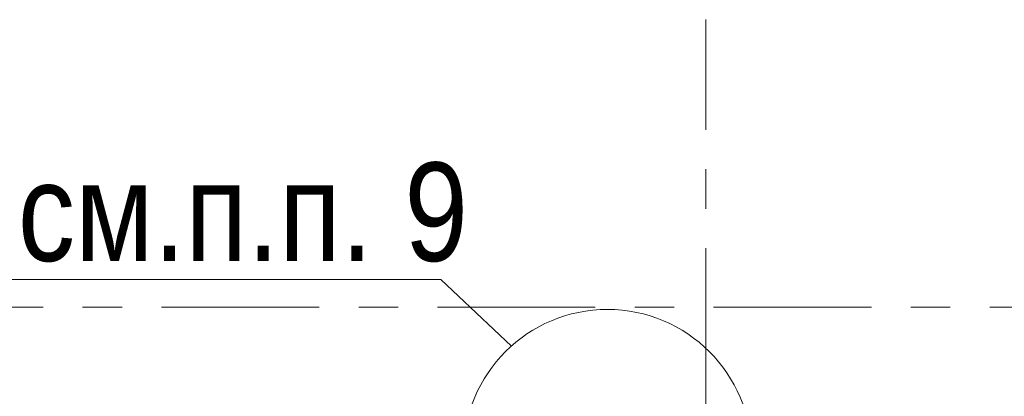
# Model space of a CAD drawing. Header units: metres. Extents: x -38 to 85, y -15 to 19.
# Tile 25 of 93: x 22.21 to 24.707, y 7.174 to 8.13. Entities that reach past the tile are written whole.
import ezdxf

# ---------------------------------------------------------------- set-up
doc = ezdxf.new("R2010")
doc.units = ezdxf.units.M
doc.linetypes.add('______11', pattern=[0.5, 0.4, -0.05, 0, -0.05])
doc.linetypes.add('______5', pattern=[1.1, 0.8, -0.1, 0.1, -0.1])
for name, color, linetype, lineweight in [('XR$2$Осевая линия (1)', 7, '______5', 13), ('XR$3$ВК__отв в полу 1-2 эт', 220, 'Continuous', 25), ('XR$3$Общий слой (1)', 7, 'Continuous', 13), ('XR$3$Фундамент (1)_1', 7, 'Continuous', 35)]:
    doc.layers.add(name, color=color, linetype=linetype, lineweight=lineweight)
doc.styles.add('ARIAL', font='arial.ttf')

msp = doc.modelspace()

# ---------------------------------------------------------------- linework, layer by layer
at = {"layer": 'XR$2$Осевая линия (1)', "color": 253, "linetype": '______11', "lineweight": 13, "true_color": 0xa0a0a0, "transparency": 33554687}
for p, q in [((23.95, -2.65), (23.95, 8.13)), ((-2.63, 7.4), (62.6, 7.4))]:
    msp.add_line(p, q, dxfattribs=at)
at = {"layer": 'XR$3$ВК__отв в полу 1-2 эт', "color": 7, "linetype": 'Continuous', "lineweight": 13, "transparency": 33554687}
msp.add_circle((23.7007, 7.029), 0.3652, dxfattribs=at)
at = {"layer": 'XR$3$Общий слой (1)', "color": 7, "linetype": 'Continuous', "lineweight": 13, "transparency": 33554687}
msp.add_lwpolyline([(23.4571, 7.3011), (23.2784, 7.4703), (22.1384, 7.4703)], dxfattribs=at)

# ---------------------------------------------------------------- texts
at = {"layer": 'XR$3$Фундамент (1)_1', "color": 7, "linetype": 'Continuous', "lineweight": 13, "transparency": 33554687, "insert": (22.2057, 7.6404), "char_height": 0.25, "width": 1.482417, "attachment_point": 4, "style": 'ARIAL'}
msp.add_mtext('\\W0.83;см.п.п. 9', dxfattribs=at)

doc.saveas('drawing.dxf')
